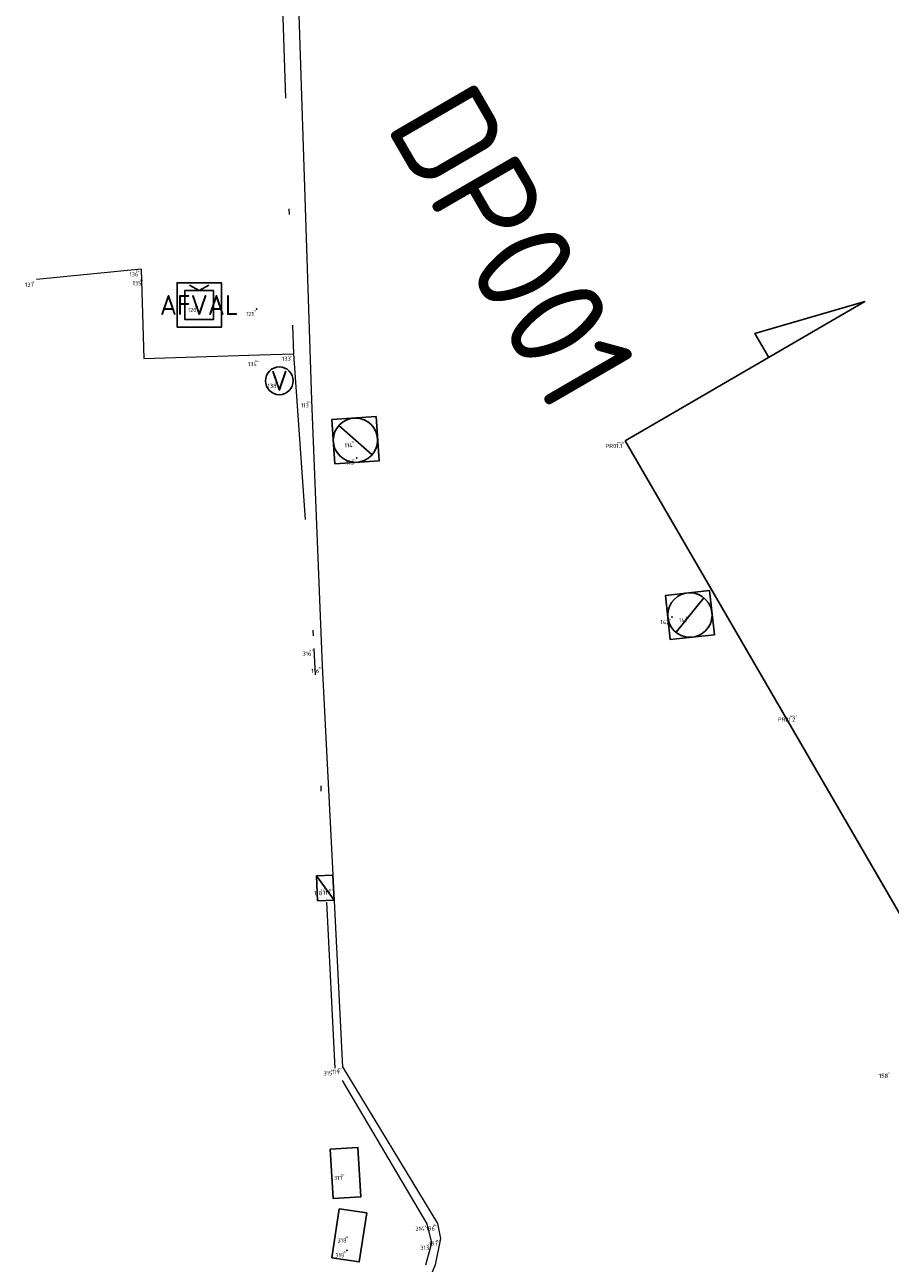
# Model space of a CAD drawing. Header units: metres. Extents: x 127882 to 128093, y 464596 to 464731.
# Tile 19 of 31: x 127892 to 127907, y 464694 to 464717. Entities that reach past the tile are written whole.
import ezdxf
from ezdxf.enums import TextEntityAlignment as Align

# ---------------------------------------------------------------- set-up
doc = ezdxf.new("R2010")
doc.units = ezdxf.units.M
doc.linetypes.add('XX-DASHDOT', pattern=[10, 3, -2, 0, -2, 3])
for name, color, linetype in [('B-ME-AL-SITUATIEMETING-S @ 1', 7, 'Continuous'), ('B-WE-AL-PROFIELLOCATIE-S', 7, 'Continuous'), ('B-WE-AL-PROFIELLOCATIE-S @ 1', 7, 'Continuous'), ('B-WE-AL-SITUATIEMETING-S @ 1', 7, 'Continuous'), ('X-XX-AL-MEETPUNT_DATA_PUNTNUMMER-T18', 7, 'Continuous')]:
    doc.layers.add(name, color=color, linetype=linetype)
for name, color, linetype, lineweight in [('B-WE-IE-MEUBILAIR_WEGMEUBILAIR_CONTAINER-S @ 1', 7, 'Continuous', 25), ('B-WE-IE-MEUBILAIR_WEGMEUBILAIR_KAST-S @ 1', 7, 'Continuous', 25), ('B-WE-IE-MEUBILAIR_WEGMEUBILAIR_VERKEERSBORD-S @ 1', 7, 'Continuous', 25), ('B-WE-RI-HWA_KOLK-S @ 1', 150, 'Continuous', 25), ('B-WE-RI-PUT_BETON-S @ 1', 7, 'Continuous', 25), ('B-WE-VH-KANTOPSLUITING_ACHTERKANTBAND-G', 40, 'XX-DASHDOT', 18), ('B-WE-VH-KANTVERHARDING-G', 40, 'Continuous', 18), ('X-XX-AL-MEETPUNT-S @ 1', 7, 'Continuous', 25)]:
    doc.layers.add(name, color=color, linetype=linetype, lineweight=lineweight)
doc.styles.add('NLCS-ISO-ANNOTATIVE-T18', font='NLCS-ISO.ttf', dxfattribs={"height": 1.8})
doc.styles.add('NLCS-ISO-M1000-T18', font='NLCS-ISO.ttf', dxfattribs={"height": 1.8})

# ---------------------------------------------------------------- blocks, each defined once
blk = doc.blocks.new('SAL-MEETPUNT_MARKER-SO')
at = {"layer": 'X-XX-AL-MEETPUNT_DATA_PUNTNUMMER-T18', "style": 'NLCS-ISO-ANNOTATIVE-T18'}
blk.add_attdef('PUNTID', text='', height=1.5, dxfattribs=at).set_placement((-1, -2.59), align=Align.RIGHT)
blk = doc.blocks.new('B-SRI-PUT_BETON-SO')
blk.add_line((-1.41, -1.41), (1.41, 1.41))
at = {"lineweight": -3, "flags": 128}
blk.add_lwpolyline([(2, -2), (2, 2), (-2, 2), (-2, -2)], close=True, dxfattribs=at)
at = {"lineweight": -3}
blk.add_circle((0, 0), 2, dxfattribs=at)
blk = doc.blocks.new('SAL-MEETPUNT_DUMMY-SO')
at = {"color": 0}
blk.add_point((0, 0), dxfattribs=at)
blk = doc.blocks.new('B-SRI-KOLK_TROTTOIR-SO')
at = {"color": 0, "flags": 128}
blk.add_lwpolyline([(1.5, 1.125), (0, 1.125), (0, -1.125), (1.5, -1.125)], close=True, dxfattribs=at)
blk.add_lwpolyline([(0, 1.125), (1.5, -1.125)], dxfattribs=at)
blk = doc.blocks.new('SIE-WEG_CONTAINER-SO')
at = {"flags": 128}
for points in [[(-2, -2), (-2, 2), (2, 2), (2, -2)], [(1.3, 1.3), (1.3, -1.3), (-1.3, -1.3), (-1.3, 1.3)]]:
    blk.add_lwpolyline(points, close=True, dxfattribs=at)
blk.add_lwpolyline([(-0.87, 1.8), (0, 1.3), (0.87, 1.8)], dxfattribs=at)
at = {"lineweight": 18, "style": 'NLCS-ISO-M1000-T18'}
blk.add_attdef('TYPE', text='', height=1.8, dxfattribs=at).set_placement((0, 0), align=Align.MIDDLE_CENTER)
blk = doc.blocks.new('SIE-WEG_VERKEERSBORD-SO')
blk.add_circle((0, 0), 1.25)
at = {"lineweight": 18, "style": 'NLCS-ISO-M1000-T18'}
blk.add_text('V', height=1.8, dxfattribs=at).set_placement((0, 0), align=Align.MIDDLE_CENTER)
blk.add_attdef('TYPE', text='', height=1.8, dxfattribs=at).set_placement((0, 1.25), align=Align.BOTTOM_CENTER)
blk = doc.blocks.new('SIE-WEG_KAST-SO')
at = {"flags": 128}
blk.add_lwpolyline([(-2.23, -1.25), (2.23, -1.25), (2.23, 1.25), (-2.23, 1.25)], close=True, dxfattribs=at)
at = {"lineweight": 18, "style": 'NLCS-ISO-M1000-T18'}
blk.add_attdef('TYPE', text='', height=1.8, dxfattribs=at).set_placement((-0.19, 1.25), align=Align.BOTTOM_CENTER)
blk = doc.blocks.new('SAL-PROFIEL_LOCATIE_LINKS-SO')
at = {"color": 0, "linetype": 'ByBlock', "lineweight": -2}
blk.add_lwpolyline([(0, 0), (0, 5), (-0.5, 3), (0, 3)], dxfattribs=at)
at = {"color": 0, "linetype": 'ByBlock', "lineweight": -2, "style": 'NLCS-ISO-ANNOTATIVE-T18'}
blk.add_attdef('PROFNUMMER', text='', height=1.8, dxfattribs=at).set_placement((-1, 0), align=Align.MIDDLE_RIGHT)

msp = doc.modelspace()

# ---------------------------------------------------------------- linework, layer by layer
at = {"layer": 'B-WE-AL-PROFIELLOCATIE-S'}
msp.add_lwpolyline([(127902.415, 464709.181), (127948.586, 464629.655)], dxfattribs=at)
at = {"layer": 'B-WE-VH-KANTOPSLUITING_ACHTERKANTBAND-G'}
for points in [[(127896.029, 464729.946, 0.017), (127896.163, 464721.722, -0.034), (127895.966, 464721.715, -0.043), (127895.954, 464721.463, -0.067), (127895.999, 464718.656, -0.089), (127895.993, 464718.374, -0.091), (127896.193, 464718.361, -0.088), (127896.434, 464710.753, -0.084), (127896.807, 464705.436, -0.058)], [(127899.764, 464651.95, -0.155), (127899.181, 464662.414, -0.143), (127898.637, 464672.413, -0.093), (127898.065, 464681.853, -0.064), (127897.56, 464691.312, -0.04), (127898.824, 464694.324, -0.03), (127898.93, 464694.721, -0.025), (127898.845, 464695.065, -0.04), (127897.187, 464697.868, -0.055), (127896.807, 464705.436, -0.058)]]:
    msp.add_polyline3d(points, dxfattribs=at)
at = {"layer": 'B-WE-VH-KANTVERHARDING-G'}
for p, q in [((127893.685, 464712.276, -0.103), (127893.738, 464710.668, -0.024)), ((127893.738, 464710.668, -0.024), (127895.823, 464710.734, -0.07)), ((127895.823, 464710.734, -0.07), (127896.434, 464710.753, -0.084))]:
    msp.add_line(p, q, dxfattribs=at)
for points in [[(127896.317, 464730.183, -0.132), (127896.448, 464721.446, -0.162), (127896.472, 464718.677, -0.171), (127896.49, 464718.15, -0.232), (127896.761, 464709.914, -0.193), (127896.95, 464705.126, -0.159), (127897.157, 464701.124, -0.198), (127897.32, 464697.896, -0.128), (127899.034, 464695.069, -0.142), (127899.087, 464694.795, -0.14), (127898.992, 464694.32, -0.128), (127898.784, 464693.828, -0.143), (127898.551, 464693.304, -0.124), (127897.696, 464691.313, -0.135), (127898.227, 464681.869, -0.169), (127898.745, 464672.436, -0.201), (127899.309, 464662.472, -0.215), (127899.896, 464651.986, -0.257)], [(127893.685, 464712.276, -0.103), (127893.685, 464712.276, -0.103), (127891.799, 464712.088, -0.195)]]:
    msp.add_polyline3d(points, dxfattribs=at)

# ---------------------------------------------------------------- block references
at = {"layer": 'B-ME-AL-SITUATIEMETING-S @ 1'}
ref = msp.add_blockref('SAL-MEETPUNT_MARKER-SO', (127891.799, 464712.088, -0.195), dxfattribs=dict(at, xscale=0.02, yscale=0.02, zscale=0.02))
ref.add_attrib('PUNTID', '137', dxfattribs={"layer": 'X-XX-AL-MEETPUNT_DATA_PUNTNUMMER-T18', "height": 0.03, "style": 'NLCS-ISO-ANNOTATIVE-T18'}).set_placement((127891.779, 464712.036, -0.195), align=Align.RIGHT)
ref = msp.add_blockref('SAL-MEETPUNT_MARKER-SO', (127893.685, 464712.276, -0.103), dxfattribs=dict(at, xscale=0.02, yscale=0.02, zscale=0.02))
ref.add_attrib('PUNTID', '136', dxfattribs={"layer": 'X-XX-AL-MEETPUNT_DATA_PUNTNUMMER-T18', "height": 0.03, "style": 'NLCS-ISO-ANNOTATIVE-T18'}).set_placement((127893.665, 464712.224, -0.103), align=Align.RIGHT)
ref = msp.add_blockref('SAL-MEETPUNT_MARKER-SO', (127893.744, 464712.116, -0.115), dxfattribs=dict(at, xscale=0.02, yscale=0.02, zscale=0.02))
ref.add_attrib('PUNTID', '135', dxfattribs={"layer": 'X-XX-AL-MEETPUNT_DATA_PUNTNUMMER-T18', "height": 0.03, "style": 'NLCS-ISO-ANNOTATIVE-T18'}).set_placement((127893.724, 464712.064, -0.115), align=Align.RIGHT)
ref = msp.add_blockref('SAL-MEETPUNT_MARKER-SO', (127894.735, 464711.631, 1.815), dxfattribs=dict(at, xscale=0.02, yscale=0.02, zscale=0.02))
ref.add_attrib('PUNTID', '120', dxfattribs={"layer": 'X-XX-AL-MEETPUNT_DATA_PUNTNUMMER-T18', "height": 0.03, "style": 'NLCS-ISO-ANNOTATIVE-T18'}).set_placement((127894.715, 464711.579, 1.815), align=Align.RIGHT)
ref = msp.add_blockref('SAL-MEETPUNT_MARKER-SO', (127895.77, 464711.561, -0.076), dxfattribs=dict(at, xscale=0.02, yscale=0.02, zscale=0.02))
ref.add_attrib('PUNTID', '121', dxfattribs={"layer": 'X-XX-AL-MEETPUNT_DATA_PUNTNUMMER-T18', "height": 0.03, "style": 'NLCS-ISO-ANNOTATIVE-T18'}).set_placement((127895.75, 464711.509, -0.076), align=Align.RIGHT)
ref = msp.add_blockref('SAL-MEETPUNT_MARKER-SO', (127896.434, 464710.753, -0.084), dxfattribs=dict(at, xscale=0.02, yscale=0.02, zscale=0.02))
ref.add_attrib('PUNTID', '133', dxfattribs={"layer": 'X-XX-AL-MEETPUNT_DATA_PUNTNUMMER-T18', "height": 0.03, "style": 'NLCS-ISO-ANNOTATIVE-T18'}).set_placement((127896.414, 464710.701, -0.084), align=Align.RIGHT)
ref = msp.add_blockref('SAL-MEETPUNT_MARKER-SO', (127895.825, 464710.657, -0.07), dxfattribs=dict(at, xscale=0.02, yscale=0.02, zscale=0.02))
ref.add_attrib('PUNTID', '134', dxfattribs={"layer": 'X-XX-AL-MEETPUNT_DATA_PUNTNUMMER-T18', "height": 0.03, "style": 'NLCS-ISO-ANNOTATIVE-T18'}).set_placement((127895.805, 464710.605, -0.07), align=Align.RIGHT)
ref = msp.add_blockref('SAL-MEETPUNT_MARKER-SO', (127896.179, 464710.264, -0.092), dxfattribs=dict(at, xscale=0.02, yscale=0.02, zscale=0.02))
ref.add_attrib('PUNTID', '138', dxfattribs={"layer": 'X-XX-AL-MEETPUNT_DATA_PUNTNUMMER-T18', "height": 0.03, "style": 'NLCS-ISO-ANNOTATIVE-T18'}).set_placement((127896.159, 464710.212, -0.092), align=Align.RIGHT)
ref = msp.add_blockref('SAL-MEETPUNT_MARKER-SO', (127896.761, 464709.914, -0.193), dxfattribs=dict(at, xscale=0.02, yscale=0.02, zscale=0.02))
ref.add_attrib('PUNTID', '113', dxfattribs={"layer": 'X-XX-AL-MEETPUNT_DATA_PUNTNUMMER-T18', "height": 0.03, "style": 'NLCS-ISO-ANNOTATIVE-T18'}).set_placement((127896.741, 464709.863, -0.193), align=Align.RIGHT)
ref = msp.add_blockref('SAL-MEETPUNT_MARKER-SO', (127897.552, 464709.193, -0.167), dxfattribs=dict(at, xscale=0.02, yscale=0.02, zscale=0.02))
ref.add_attrib('PUNTID', '114', dxfattribs={"layer": 'X-XX-AL-MEETPUNT_DATA_PUNTNUMMER-T18', "height": 0.03, "style": 'NLCS-ISO-ANNOTATIVE-T18'}).set_placement((127897.532, 464709.141, -0.167), align=Align.RIGHT)
ref = msp.add_blockref('SAL-MEETPUNT_MARKER-SO', (127902.415, 464709.181, 0.001), dxfattribs=dict(at, xscale=0.02, yscale=0.02, zscale=0.02))
ref.add_attrib('PUNTID', 'PR01.1', dxfattribs={"layer": 'X-XX-AL-MEETPUNT_DATA_PUNTNUMMER-T18', "height": 0.03, "style": 'NLCS-ISO-ANNOTATIVE-T18'}).set_placement((127902.395, 464709.13, 0.001), align=Align.RIGHT)
ref = msp.add_blockref('SAL-MEETPUNT_MARKER-SO', (127897.573, 464708.873, -0.161), dxfattribs=dict(at, xscale=0.02, yscale=0.02, zscale=0.02))
ref.add_attrib('PUNTID', '115', dxfattribs={"layer": 'X-XX-AL-MEETPUNT_DATA_PUNTNUMMER-T18', "height": 0.03, "style": 'NLCS-ISO-ANNOTATIVE-T18'}).set_placement((127897.553, 464708.821, -0.161), align=Align.RIGHT)
ref = msp.add_blockref('SAL-MEETPUNT_MARKER-SO', (127903.262, 464706.005, -0.023), dxfattribs=dict(at, xscale=0.02, yscale=0.02, zscale=0.02))
ref.add_attrib('PUNTID', '142', dxfattribs={"layer": 'X-XX-AL-MEETPUNT_DATA_PUNTNUMMER-T18', "height": 0.03, "style": 'NLCS-ISO-ANNOTATIVE-T18'}).set_placement((127903.242, 464705.953, -0.023), align=Align.RIGHT)
ref = msp.add_blockref('SAL-MEETPUNT_MARKER-SO', (127903.585, 464706.04, -0.017), dxfattribs=dict(at, xscale=0.02, yscale=0.02, zscale=0.02))
ref.add_attrib('PUNTID', '141', dxfattribs={"layer": 'X-XX-AL-MEETPUNT_DATA_PUNTNUMMER-T18', "height": 0.03, "style": 'NLCS-ISO-ANNOTATIVE-T18'}).set_placement((127903.565, 464705.988, -0.017), align=Align.RIGHT)
ref = msp.add_blockref('SAL-MEETPUNT_MARKER-SO', (127896.807, 464705.436, -0.058), dxfattribs=dict(at, xscale=0.02, yscale=0.02, zscale=0.02))
ref.add_attrib('PUNTID', '316', dxfattribs={"layer": 'X-XX-AL-MEETPUNT_DATA_PUNTNUMMER-T18', "height": 0.03, "style": 'NLCS-ISO-ANNOTATIVE-T18'}).set_placement((127896.787, 464705.384, -0.058), align=Align.RIGHT)
ref = msp.add_blockref('SAL-MEETPUNT_MARKER-SO', (127896.95, 464705.126, -0.159), dxfattribs=dict(at, xscale=0.02, yscale=0.02, zscale=0.02))
ref.add_attrib('PUNTID', '116', dxfattribs={"layer": 'X-XX-AL-MEETPUNT_DATA_PUNTNUMMER-T18', "height": 0.03, "style": 'NLCS-ISO-ANNOTATIVE-T18'}).set_placement((127896.93, 464705.074, -0.159), align=Align.RIGHT)
ref = msp.add_blockref('SAL-MEETPUNT_MARKER-SO', (127905.536, 464704.246, -0.01), dxfattribs=dict(at, xscale=0.02, yscale=0.02, zscale=0.02))
ref.add_attrib('PUNTID', 'PR01.2', dxfattribs={"layer": 'X-XX-AL-MEETPUNT_DATA_PUNTNUMMER-T18', "height": 0.03, "style": 'NLCS-ISO-ANNOTATIVE-T18'}).set_placement((127905.516, 464704.194, -0.01), align=Align.RIGHT)
ref = msp.add_blockref('SAL-MEETPUNT_MARKER-SO', (127897.001, 464701.118, -0.051), dxfattribs=dict(at, xscale=0.02, yscale=0.02, zscale=0.02))
ref.add_attrib('PUNTID', '118', dxfattribs={"layer": 'X-XX-AL-MEETPUNT_DATA_PUNTNUMMER-T18', "height": 0.03, "style": 'NLCS-ISO-ANNOTATIVE-T18'}).set_placement((127896.981, 464701.066, -0.051), align=Align.RIGHT)
ref = msp.add_blockref('SAL-MEETPUNT_MARKER-SO', (127897.157, 464701.124, -0.198), dxfattribs=dict(at, xscale=0.02, yscale=0.02, zscale=0.02))
ref.add_attrib('PUNTID', '117', dxfattribs={"layer": 'X-XX-AL-MEETPUNT_DATA_PUNTNUMMER-T18', "height": 0.03, "style": 'NLCS-ISO-ANNOTATIVE-T18'}).set_placement((127897.137, 464701.073, -0.198), align=Align.RIGHT)
ref = msp.add_blockref('SAL-MEETPUNT_MARKER-SO', (127897.187, 464697.868, -0.055), dxfattribs=dict(at, xscale=0.02, yscale=0.02, zscale=0.02))
ref.add_attrib('PUNTID', '315', dxfattribs={"layer": 'X-XX-AL-MEETPUNT_DATA_PUNTNUMMER-T18', "height": 0.03, "style": 'NLCS-ISO-ANNOTATIVE-T18'}).set_placement((127897.167, 464697.817, -0.055), align=Align.RIGHT)
ref = msp.add_blockref('SAL-MEETPUNT_MARKER-SO', (127897.32, 464697.896, -0.128), dxfattribs=dict(at, xscale=0.02, yscale=0.02, zscale=0.02))
ref.add_attrib('PUNTID', '119', dxfattribs={"layer": 'X-XX-AL-MEETPUNT_DATA_PUNTNUMMER-T18', "height": 0.03, "style": 'NLCS-ISO-ANNOTATIVE-T18'}).set_placement((127897.3, 464697.844, -0.128), align=Align.RIGHT)
ref = msp.add_blockref('SAL-MEETPUNT_MARKER-SO', (127907.209, 464697.822, -0.057), dxfattribs=dict(at, xscale=0.02, yscale=0.02, zscale=0.02))
ref.add_attrib('PUNTID', '158', dxfattribs={"layer": 'X-XX-AL-MEETPUNT_DATA_PUNTNUMMER-T18', "height": 0.03, "style": 'NLCS-ISO-ANNOTATIVE-T18'}).set_placement((127907.189, 464697.771, -0.057), align=Align.RIGHT)
ref = msp.add_blockref('SAL-MEETPUNT_MARKER-SO', (127897.373, 464695.981, 1.958), dxfattribs=dict(at, xscale=0.02, yscale=0.02, zscale=0.02))
ref.add_attrib('PUNTID', '317', dxfattribs={"layer": 'X-XX-AL-MEETPUNT_DATA_PUNTNUMMER-T18', "height": 0.03, "style": 'NLCS-ISO-ANNOTATIVE-T18'}).set_placement((127897.353, 464695.929, 1.958), align=Align.RIGHT)
ref = msp.add_blockref('SAL-MEETPUNT_MARKER-SO', (127898.845, 464695.065, -0.04), dxfattribs=dict(at, xscale=0.02, yscale=0.02, zscale=0.02))
ref.add_attrib('PUNTID', '314', dxfattribs={"layer": 'X-XX-AL-MEETPUNT_DATA_PUNTNUMMER-T18', "height": 0.03, "style": 'NLCS-ISO-ANNOTATIVE-T18'}).set_placement((127898.825, 464695.013, -0.04), align=Align.RIGHT)
ref = msp.add_blockref('SAL-MEETPUNT_MARKER-SO', (127899.034, 464695.069, -0.142), dxfattribs=dict(at, xscale=0.02, yscale=0.02, zscale=0.02))
ref.add_attrib('PUNTID', '196', dxfattribs={"layer": 'X-XX-AL-MEETPUNT_DATA_PUNTNUMMER-T18', "height": 0.03, "style": 'NLCS-ISO-ANNOTATIVE-T18'}).set_placement((127899.015, 464695.017, -0.142), align=Align.RIGHT)
ref = msp.add_blockref('SAL-MEETPUNT_MARKER-SO', (127897.441, 464694.855, 2.025), dxfattribs=dict(at, xscale=0.02, yscale=0.02, zscale=0.02))
ref.add_attrib('PUNTID', '318', dxfattribs={"layer": 'X-XX-AL-MEETPUNT_DATA_PUNTNUMMER-T18', "height": 0.03, "style": 'NLCS-ISO-ANNOTATIVE-T18'}).set_placement((127897.421, 464694.803, 2.025), align=Align.RIGHT)
ref = msp.add_blockref('SAL-MEETPUNT_MARKER-SO', (127898.93, 464694.721, -0.025), dxfattribs=dict(at, xscale=0.02, yscale=0.02, zscale=0.02))
ref.add_attrib('PUNTID', '313', dxfattribs={"layer": 'X-XX-AL-MEETPUNT_DATA_PUNTNUMMER-T18', "height": 0.03, "style": 'NLCS-ISO-ANNOTATIVE-T18'}).set_placement((127898.91, 464694.67, -0.025), align=Align.RIGHT)
ref = msp.add_blockref('SAL-MEETPUNT_MARKER-SO', (127899.087, 464694.795, -0.14), dxfattribs=dict(at, xscale=0.02, yscale=0.02, zscale=0.02))
ref.add_attrib('PUNTID', '197', dxfattribs={"layer": 'X-XX-AL-MEETPUNT_DATA_PUNTNUMMER-T18', "height": 0.03, "style": 'NLCS-ISO-ANNOTATIVE-T18'}).set_placement((127899.068, 464694.743, -0.14), align=Align.RIGHT)
ref = msp.add_blockref('SAL-MEETPUNT_MARKER-SO', (127897.4, 464694.587, 0.147), dxfattribs=dict(at, xscale=0.02, yscale=0.02, zscale=0.02))
ref.add_attrib('PUNTID', '319', dxfattribs={"layer": 'X-XX-AL-MEETPUNT_DATA_PUNTNUMMER-T18', "height": 0.03, "style": 'NLCS-ISO-ANNOTATIVE-T18'}).set_placement((127897.38, 464694.536, 0.147), align=Align.RIGHT)
at = {"layer": 'B-WE-AL-PROFIELLOCATIE-S @ 1', "rotation": 300.1382499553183}
msp.add_blockref('SAL-PROFIEL_LOCATIE_LINKS-SO', (127902.415, 464709.181), dxfattribs=at).add_auto_attribs({'PROFNUMMER': 'DP001'})
at = {"layer": 'B-WE-AL-SITUATIEMETING-S @ 1'}
ref = msp.add_blockref('SAL-MEETPUNT_MARKER-SO', (127893.685, 464712.276, -0.103), dxfattribs=dict(at, xscale=0.05, yscale=0.05, zscale=0.05))
ref.add_attrib('PUNTID', '136', dxfattribs={"layer": 'X-XX-AL-MEETPUNT_DATA_PUNTNUMMER-T18', "height": 0.075, "style": 'NLCS-ISO-ANNOTATIVE-T18'}).set_placement((127893.635, 464712.146, -0.103), align=Align.RIGHT)
ref = msp.add_blockref('SAL-MEETPUNT_MARKER-SO', (127893.744, 464712.116, -0.115), dxfattribs=dict(at, xscale=0.05, yscale=0.05, zscale=0.05))
ref.add_attrib('PUNTID', '135', dxfattribs={"layer": 'X-XX-AL-MEETPUNT_DATA_PUNTNUMMER-T18', "height": 0.075, "style": 'NLCS-ISO-ANNOTATIVE-T18'}).set_placement((127893.694, 464711.987, -0.115), align=Align.RIGHT)
ref = msp.add_blockref('SAL-MEETPUNT_MARKER-SO', (127891.799, 464712.088, -0.195), dxfattribs=dict(at, xscale=0.05, yscale=0.05, zscale=0.05))
ref.add_attrib('PUNTID', '137', dxfattribs={"layer": 'X-XX-AL-MEETPUNT_DATA_PUNTNUMMER-T18', "height": 0.075, "style": 'NLCS-ISO-ANNOTATIVE-T18'}).set_placement((127891.749, 464711.958, -0.195), align=Align.RIGHT)
ref = msp.add_blockref('SAL-MEETPUNT_MARKER-SO', (127894.735, 464711.631, 1.815), dxfattribs=dict(at, xscale=0.05, yscale=0.05, zscale=0.05))
ref.add_attrib('PUNTID', '120', dxfattribs={"layer": 'X-XX-AL-MEETPUNT_DATA_PUNTNUMMER-T18', "height": 0.075, "style": 'NLCS-ISO-ANNOTATIVE-T18'}).set_placement((127894.685, 464711.502, 1.815), align=Align.RIGHT)
ref = msp.add_blockref('SAL-MEETPUNT_MARKER-SO', (127895.77, 464711.561, -0.076), dxfattribs=dict(at, xscale=0.05, yscale=0.05, zscale=0.05))
ref.add_attrib('PUNTID', '121', dxfattribs={"layer": 'X-XX-AL-MEETPUNT_DATA_PUNTNUMMER-T18', "height": 0.075, "style": 'NLCS-ISO-ANNOTATIVE-T18'}).set_placement((127895.72, 464711.432, -0.076), align=Align.RIGHT)
ref = msp.add_blockref('SAL-MEETPUNT_MARKER-SO', (127895.825, 464710.657, -0.07), dxfattribs=dict(at, xscale=0.05, yscale=0.05, zscale=0.05))
ref.add_attrib('PUNTID', '134', dxfattribs={"layer": 'X-XX-AL-MEETPUNT_DATA_PUNTNUMMER-T18', "height": 0.075, "style": 'NLCS-ISO-ANNOTATIVE-T18'}).set_placement((127895.775, 464710.528, -0.07), align=Align.RIGHT)
ref = msp.add_blockref('SAL-MEETPUNT_MARKER-SO', (127896.434, 464710.753, -0.084), dxfattribs=dict(at, xscale=0.05, yscale=0.05, zscale=0.05))
ref.add_attrib('PUNTID', '133', dxfattribs={"layer": 'X-XX-AL-MEETPUNT_DATA_PUNTNUMMER-T18', "height": 0.075, "style": 'NLCS-ISO-ANNOTATIVE-T18'}).set_placement((127896.384, 464710.624, -0.084), align=Align.RIGHT)
ref = msp.add_blockref('SAL-MEETPUNT_MARKER-SO', (127896.179, 464710.264, -0.092), dxfattribs=dict(at, xscale=0.05, yscale=0.05, zscale=0.05))
ref.add_attrib('PUNTID', '138', dxfattribs={"layer": 'X-XX-AL-MEETPUNT_DATA_PUNTNUMMER-T18', "height": 0.075, "style": 'NLCS-ISO-ANNOTATIVE-T18'}).set_placement((127896.129, 464710.135, -0.092), align=Align.RIGHT)
ref = msp.add_blockref('SAL-MEETPUNT_MARKER-SO', (127896.761, 464709.914, -0.193), dxfattribs=dict(at, xscale=0.05, yscale=0.05, zscale=0.05))
ref.add_attrib('PUNTID', '113', dxfattribs={"layer": 'X-XX-AL-MEETPUNT_DATA_PUNTNUMMER-T18', "height": 0.075, "style": 'NLCS-ISO-ANNOTATIVE-T18'}).set_placement((127896.711, 464709.785, -0.193), align=Align.RIGHT)
ref = msp.add_blockref('SAL-MEETPUNT_MARKER-SO', (127897.552, 464709.193, -0.167), dxfattribs=dict(at, xscale=0.05, yscale=0.05, zscale=0.05))
ref.add_attrib('PUNTID', '114', dxfattribs={"layer": 'X-XX-AL-MEETPUNT_DATA_PUNTNUMMER-T18', "height": 0.075, "style": 'NLCS-ISO-ANNOTATIVE-T18'}).set_placement((127897.502, 464709.063, -0.167), align=Align.RIGHT)
ref = msp.add_blockref('SAL-MEETPUNT_MARKER-SO', (127902.415, 464709.181, 0.001), dxfattribs=dict(at, xscale=0.05, yscale=0.05, zscale=0.05))
ref.add_attrib('PUNTID', 'PR01.1', dxfattribs={"layer": 'X-XX-AL-MEETPUNT_DATA_PUNTNUMMER-T18', "height": 0.075, "style": 'NLCS-ISO-ANNOTATIVE-T18'}).set_placement((127902.365, 464709.052, 0.001), align=Align.RIGHT)
ref = msp.add_blockref('SAL-MEETPUNT_MARKER-SO', (127897.573, 464708.873, -0.161), dxfattribs=dict(at, xscale=0.05, yscale=0.05, zscale=0.05))
ref.add_attrib('PUNTID', '115', dxfattribs={"layer": 'X-XX-AL-MEETPUNT_DATA_PUNTNUMMER-T18', "height": 0.075, "style": 'NLCS-ISO-ANNOTATIVE-T18'}).set_placement((127897.523, 464708.744, -0.161), align=Align.RIGHT)
ref = msp.add_blockref('SAL-MEETPUNT_MARKER-SO', (127903.262, 464706.005, -0.023), dxfattribs=dict(at, xscale=0.05, yscale=0.05, zscale=0.05))
ref.add_attrib('PUNTID', '142', dxfattribs={"layer": 'X-XX-AL-MEETPUNT_DATA_PUNTNUMMER-T18', "height": 0.075, "style": 'NLCS-ISO-ANNOTATIVE-T18'}).set_placement((127903.212, 464705.875, -0.023), align=Align.RIGHT)
ref = msp.add_blockref('SAL-MEETPUNT_MARKER-SO', (127903.585, 464706.04, -0.017), dxfattribs=dict(at, xscale=0.05, yscale=0.05, zscale=0.05))
ref.add_attrib('PUNTID', '141', dxfattribs={"layer": 'X-XX-AL-MEETPUNT_DATA_PUNTNUMMER-T18', "height": 0.075, "style": 'NLCS-ISO-ANNOTATIVE-T18'}).set_placement((127903.535, 464705.91, -0.017), align=Align.RIGHT)
ref = msp.add_blockref('SAL-MEETPUNT_MARKER-SO', (127896.807, 464705.436, -0.058), dxfattribs=dict(at, xscale=0.05, yscale=0.05, zscale=0.05))
ref.add_attrib('PUNTID', '316', dxfattribs={"layer": 'X-XX-AL-MEETPUNT_DATA_PUNTNUMMER-T18', "height": 0.075, "style": 'NLCS-ISO-ANNOTATIVE-T18'}).set_placement((127896.757, 464705.307, -0.058), align=Align.RIGHT)
ref = msp.add_blockref('SAL-MEETPUNT_MARKER-SO', (127896.95, 464705.126, -0.159), dxfattribs=dict(at, xscale=0.05, yscale=0.05, zscale=0.05))
ref.add_attrib('PUNTID', '116', dxfattribs={"layer": 'X-XX-AL-MEETPUNT_DATA_PUNTNUMMER-T18', "height": 0.075, "style": 'NLCS-ISO-ANNOTATIVE-T18'}).set_placement((127896.9, 464704.996, -0.159), align=Align.RIGHT)
ref = msp.add_blockref('SAL-MEETPUNT_MARKER-SO', (127905.536, 464704.246, -0.01), dxfattribs=dict(at, xscale=0.05, yscale=0.05, zscale=0.05))
ref.add_attrib('PUNTID', 'PR01.2', dxfattribs={"layer": 'X-XX-AL-MEETPUNT_DATA_PUNTNUMMER-T18', "height": 0.075, "style": 'NLCS-ISO-ANNOTATIVE-T18'}).set_placement((127905.486, 464704.116, -0.01), align=Align.RIGHT)
ref = msp.add_blockref('SAL-MEETPUNT_MARKER-SO', (127897.001, 464701.118, -0.051), dxfattribs=dict(at, xscale=0.05, yscale=0.05, zscale=0.05))
ref.add_attrib('PUNTID', '118', dxfattribs={"layer": 'X-XX-AL-MEETPUNT_DATA_PUNTNUMMER-T18', "height": 0.075, "style": 'NLCS-ISO-ANNOTATIVE-T18'}).set_placement((127896.951, 464700.988, -0.051), align=Align.RIGHT)
ref = msp.add_blockref('SAL-MEETPUNT_MARKER-SO', (127897.157, 464701.124, -0.198), dxfattribs=dict(at, xscale=0.05, yscale=0.05, zscale=0.05))
ref.add_attrib('PUNTID', '117', dxfattribs={"layer": 'X-XX-AL-MEETPUNT_DATA_PUNTNUMMER-T18', "height": 0.075, "style": 'NLCS-ISO-ANNOTATIVE-T18'}).set_placement((127897.107, 464700.995, -0.198), align=Align.RIGHT)
ref = msp.add_blockref('SAL-MEETPUNT_MARKER-SO', (127897.187, 464697.868, -0.055), dxfattribs=dict(at, xscale=0.05, yscale=0.05, zscale=0.05))
ref.add_attrib('PUNTID', '315', dxfattribs={"layer": 'X-XX-AL-MEETPUNT_DATA_PUNTNUMMER-T18', "height": 0.075, "style": 'NLCS-ISO-ANNOTATIVE-T18'}).set_placement((127897.137, 464697.739, -0.055), align=Align.RIGHT)
ref = msp.add_blockref('SAL-MEETPUNT_MARKER-SO', (127897.32, 464697.896, -0.128), dxfattribs=dict(at, xscale=0.05, yscale=0.05, zscale=0.05))
ref.add_attrib('PUNTID', '119', dxfattribs={"layer": 'X-XX-AL-MEETPUNT_DATA_PUNTNUMMER-T18', "height": 0.075, "style": 'NLCS-ISO-ANNOTATIVE-T18'}).set_placement((127897.27, 464697.766, -0.128), align=Align.RIGHT)
ref = msp.add_blockref('SAL-MEETPUNT_MARKER-SO', (127907.209, 464697.822, -0.057), dxfattribs=dict(at, xscale=0.05, yscale=0.05, zscale=0.05))
ref.add_attrib('PUNTID', '158', dxfattribs={"layer": 'X-XX-AL-MEETPUNT_DATA_PUNTNUMMER-T18', "height": 0.075, "style": 'NLCS-ISO-ANNOTATIVE-T18'}).set_placement((127907.159, 464697.693, -0.057), align=Align.RIGHT)
ref = msp.add_blockref('SAL-MEETPUNT_MARKER-SO', (127897.373, 464695.981, 1.958), dxfattribs=dict(at, xscale=0.05, yscale=0.05, zscale=0.05))
ref.add_attrib('PUNTID', '317', dxfattribs={"layer": 'X-XX-AL-MEETPUNT_DATA_PUNTNUMMER-T18', "height": 0.075, "style": 'NLCS-ISO-ANNOTATIVE-T18'}).set_placement((127897.323, 464695.851, 1.958), align=Align.RIGHT)
ref = msp.add_blockref('SAL-MEETPUNT_MARKER-SO', (127898.845, 464695.065, -0.04), dxfattribs=dict(at, xscale=0.05, yscale=0.05, zscale=0.05))
ref.add_attrib('PUNTID', '314', dxfattribs={"layer": 'X-XX-AL-MEETPUNT_DATA_PUNTNUMMER-T18', "height": 0.075, "style": 'NLCS-ISO-ANNOTATIVE-T18'}).set_placement((127898.795, 464694.935, -0.04), align=Align.RIGHT)
ref = msp.add_blockref('SAL-MEETPUNT_MARKER-SO', (127899.034, 464695.069, -0.142), dxfattribs=dict(at, xscale=0.05, yscale=0.05, zscale=0.05))
ref.add_attrib('PUNTID', '196', dxfattribs={"layer": 'X-XX-AL-MEETPUNT_DATA_PUNTNUMMER-T18', "height": 0.075, "style": 'NLCS-ISO-ANNOTATIVE-T18'}).set_placement((127898.985, 464694.94, -0.142), align=Align.RIGHT)
ref = msp.add_blockref('SAL-MEETPUNT_MARKER-SO', (127897.441, 464694.855, 2.025), dxfattribs=dict(at, xscale=0.05, yscale=0.05, zscale=0.05))
ref.add_attrib('PUNTID', '318', dxfattribs={"layer": 'X-XX-AL-MEETPUNT_DATA_PUNTNUMMER-T18', "height": 0.075, "style": 'NLCS-ISO-ANNOTATIVE-T18'}).set_placement((127897.391, 464694.725, 2.025), align=Align.RIGHT)
ref = msp.add_blockref('SAL-MEETPUNT_MARKER-SO', (127898.93, 464694.721, -0.025), dxfattribs=dict(at, xscale=0.05, yscale=0.05, zscale=0.05))
ref.add_attrib('PUNTID', '313', dxfattribs={"layer": 'X-XX-AL-MEETPUNT_DATA_PUNTNUMMER-T18', "height": 0.075, "style": 'NLCS-ISO-ANNOTATIVE-T18'}).set_placement((127898.88, 464694.592, -0.025), align=Align.RIGHT)
ref = msp.add_blockref('SAL-MEETPUNT_MARKER-SO', (127899.087, 464694.795, -0.14), dxfattribs=dict(at, xscale=0.05, yscale=0.05, zscale=0.05))
ref.add_attrib('PUNTID', '197', dxfattribs={"layer": 'X-XX-AL-MEETPUNT_DATA_PUNTNUMMER-T18', "height": 0.075, "style": 'NLCS-ISO-ANNOTATIVE-T18'}).set_placement((127899.038, 464694.666, -0.14), align=Align.RIGHT)
ref = msp.add_blockref('SAL-MEETPUNT_MARKER-SO', (127897.4, 464694.587, 0.147), dxfattribs=dict(at, xscale=0.05, yscale=0.05, zscale=0.05))
ref.add_attrib('PUNTID', '319', dxfattribs={"layer": 'X-XX-AL-MEETPUNT_DATA_PUNTNUMMER-T18', "height": 0.075, "style": 'NLCS-ISO-ANNOTATIVE-T18'}).set_placement((127897.35, 464694.458, 0.147), align=Align.RIGHT)
at = {"layer": 'B-WE-IE-MEUBILAIR_WEGMEUBILAIR_CONTAINER-S @ 1', "xscale": 0.2, "yscale": 0.2, "zscale": 0.2}
msp.add_blockref('SIE-WEG_CONTAINER-SO', (127894.735, 464711.631, 1.815), dxfattribs=at).add_auto_attribs({'TYPE': 'AFVAL'})
at = {"layer": 'B-WE-IE-MEUBILAIR_WEGMEUBILAIR_KAST-S @ 1', "xscale": 0.2, "yscale": 0.2, "zscale": 0.2}
for p, rotation in [((127897.373, 464695.981, 1.958), 273.4571637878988), ((127897.441, 464694.855, 2.025), 261.3520074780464)]:
    msp.add_blockref('SIE-WEG_KAST-SO', p, dxfattribs=dict(at, rotation=rotation))
at = {"layer": 'B-WE-IE-MEUBILAIR_WEGMEUBILAIR_VERKEERSBORD-S @ 1', "xscale": 0.2, "yscale": 0.2, "zscale": 0.2}
msp.add_blockref('SIE-WEG_VERKEERSBORD-SO', (127896.179, 464710.264, -0.092), dxfattribs=at)
at = {"layer": 'B-WE-RI-HWA_KOLK-S @ 1', "xscale": 0.2, "yscale": 0.2, "zscale": 0.2, "rotation": 182.4863773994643}
msp.add_blockref('B-SRI-KOLK_TROTTOIR-SO', (127897.157, 464701.124, -0.198), dxfattribs=at)
at = {"layer": 'B-WE-RI-PUT_BETON-S @ 1', "xscale": 0.2, "yscale": 0.2, "zscale": 0.2}
for p, rotation in [((127897.552, 464709.193, -0.167), 273.7926700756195), ((127903.585, 464706.04, -0.017), 186.2175445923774)]:
    msp.add_blockref('B-SRI-PUT_BETON-SO', p, dxfattribs=dict(at, rotation=rotation))
at = {"layer": 'X-XX-AL-MEETPUNT-S @ 1'}
for p in [(127895.77, 464711.561, -0.076), (127897.573, 464708.873, -0.161), (127903.262, 464706.005, -0.023), (127897.001, 464701.118, -0.051), (127897.4, 464694.587, 0.147)]:
    msp.add_blockref('SAL-MEETPUNT_DUMMY-SO', p, dxfattribs=at)

doc.saveas('drawing.dxf')
